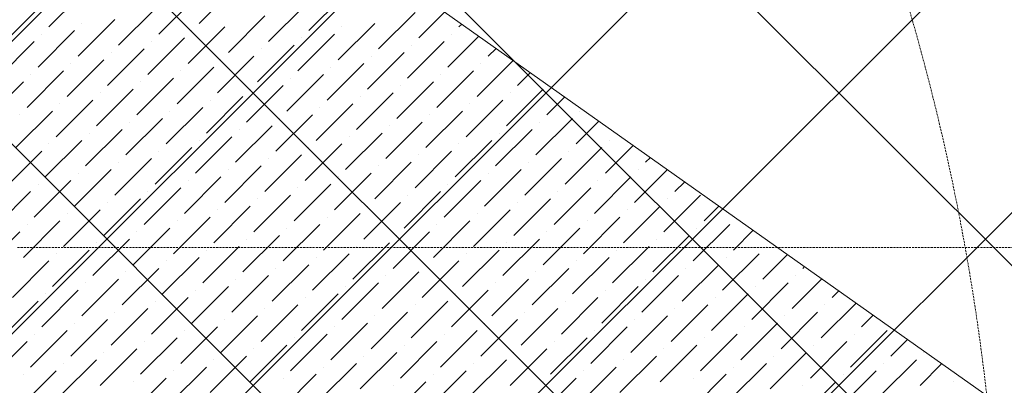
# Model space of a CAD drawing. Header units: millimetres. Extents: x 48523 to 84492, y -23473 to 14877.
# Tile 28 of 69: x 54668 to 55857, y 10607 to 11049. Entities that reach past the tile are written whole.
import ezdxf

# ---------------------------------------------------------------- set-up
doc = ezdxf.new("R2010")
doc.units = ezdxf.units.MM
doc.header["$MEASUREMENT"] = 0
doc.linetypes.add('HIDDENX2', pattern=[0.75, 0.5, -0.25])
doc.layers.get('0').update_dxf_attribs({"lineweight": 5})
for name, color, linetype, lineweight, true_color in [('M-MEP-ELLG-CABLE', 7, 'HIDDENX2', 15, 0x055f91), ('RCP XREF$0$A-CEILING-01', 9, 'Continuous', 0, 0x808080), ('RCP XREF$0$A-CELING ELEMENT', 9, 'Continuous', 0, 0x808080)]:
    doc.layers.add(name, color=color, linetype=linetype, lineweight=lineweight, true_color=true_color)

# ---------------------------------------------------------------- blocks, each defined once
blk = doc.blocks.new('RCP XREF')
at = {"layer": 'RCP XREF$0$A-CEILING-01', "color": 8, "linetype": 'Continuous', "lineweight": 0, "true_color": 0x808080}
for p, q in [((200, 6564), (7016, 13380)), ((200, 6210.4), (7369.6, 13380)), ((200, 5856.9), (7723.1, 13380)), ((200, 5149.7), (8430.3, 13380)), ((11129.5, 4426.8), (2176.3, 13380)), ((10834.4, 5075.5), (2529.9, 13380)), ((11011.1, 5252.3), (2883.5, 13380)), ((11187.9, 5429.1), (3237, 13380)), ((200, 5503.3), (5890.1, 11193.4))]:
    blk.add_line(p, q, dxfattribs=at)
at = {"layer": 'RCP XREF$0$A-CELING ELEMENT', "color": 8, "lineweight": 0, "true_color": 0x808080}
blk.add_line((4048, 11860.3), (9301.5, 8139.7), dxfattribs=at)
at = {"layer": 'RCP XREF$0$A-CELING ELEMENT', "color": 8, "linetype": 'Continuous', "lineweight": 0, "true_color": 0x808080, "transparency": 33554687}
for p, q in [((4703.2, 11039.7), (4747.4, 11083.9)), ((4884.4, 11044.1), (4928.6, 11088.3)), ((4654.6, 11026.5), (4698.8, 11070.6)), ((4835.8, 11030.9), (4880, 11075.1)), ((5017, 11035.3), (5061.2, 11079.5)), ((4787.2, 11017.6), (4831.4, 11061.8)), ((4968.4, 11022), (5012.6, 11066.2)), ((5101, 11013.2), (5145.2, 11057.4)), ((5149.6, 11026.5), (5181, 11057.9)), ((4738.6, 11004.4), (4782.8, 11048.6)), ((4919.8, 11008.8), (4964, 11053)), ((4690, 10991.1), (4734.2, 11035.3)), ((4743, 11044.1), (4743, 11044.1)), ((4871.2, 10995.5), (4915.4, 11039.7)), ((4875.6, 11035.3), (4875.6, 11035.3)), ((5052.4, 10999.9), (5096.5, 11044.1)), ((5056.8, 11039.7), (5056.8, 11039.7)), ((5198.2, 11039.7), (5201.7, 11043.2)), ((4641.3, 10977.8), (4685.5, 11022)), ((4694.4, 11030.9), (4694.4, 11030.9)), ((4822.5, 10982.3), (4866.7, 11026.5)), ((4827, 11022), (4827, 11022)), ((5003.7, 10986.7), (5047.9, 11030.9)), ((5008.2, 11026.5), (5008.2, 11026.5)), ((5136.3, 10977.8), (5180.5, 11022)), ((5184.9, 10991.1), (5222.4, 11028.6)), ((5189.4, 11030.9), (5189.4, 11030.9)), ((4773.9, 10969), (4818.1, 11013.2)), ((4778.3, 11008.8), (4778.3, 11008.8)), ((4955.1, 10973.4), (4999.3, 11017.6)), ((4959.5, 11013.2), (4959.5, 11013.2)), ((5087.7, 10964.6), (5131.9, 11008.8)), ((5140.7, 11017.6), (5140.7, 11017.6)), ((5233.5, 11004.4), (5243.1, 11013.9)), ((4725.3, 10955.7), (4769.5, 10999.9)), ((4906.5, 10960.2), (4950.7, 11004.4)), ((4910.9, 10999.9), (4910.9, 10999.9)), ((5092.1, 11004.4), (5092.1, 11004.4)), ((5220.3, 10955.7), (5263.8, 10999.2)), ((4676.7, 10942.5), (4720.9, 10986.7)), ((4729.7, 10995.5), (4729.7, 10995.5)), ((4857.9, 10946.9), (4902.1, 10991.1)), ((4862.3, 10986.7), (4862.3, 10986.7)), ((5039.1, 10951.3), (5083.3, 10995.5)), ((5043.5, 10991.1), (5043.5, 10991.1)), ((5171.7, 10942.5), (5215.9, 10986.7)), ((5224.7, 10995.5), (5224.7, 10995.5)), ((4628.1, 10929.2), (4672.3, 10973.4)), ((4681.1, 10982.3), (4681.1, 10982.3)), ((4809.3, 10933.6), (4853.5, 10977.8)), ((4813.7, 10973.4), (4813.7, 10973.4)), ((4990.5, 10938.1), (5034.7, 10982.3)), ((4994.9, 10977.8), (4994.9, 10977.8)), ((5123.1, 10929.2), (5167.3, 10973.4)), ((5176.1, 10982.3), (5176.1, 10982.3)), ((5268.9, 10969), (5284.5, 10984.6)), ((4760.7, 10920.4), (4804.9, 10964.6)), ((4941.9, 10924.8), (4986.1, 10969)), ((4946.3, 10964.6), (4946.3, 10964.6)), ((5127.5, 10969), (5127.5, 10969)), ((5255.6, 10920.4), (5299.8, 10964.6)), ((4712.1, 10907.1), (4756.3, 10951.3)), ((4765.1, 10960.2), (4765.1, 10960.2)), ((4893.3, 10911.5), (4937.4, 10955.7)), ((4897.7, 10951.3), (4897.7, 10951.3)), ((5074.4, 10916), (5118.6, 10960.2)), ((5078.9, 10955.7), (5078.9, 10955.7)), ((5207, 10907.1), (5251.2, 10951.3)), ((5260.1, 10960.2), (5260.1, 10960.2)), ((5304.3, 10933.6), (5325.9, 10955.3)), ((4663.4, 10893.9), (4707.6, 10938.1)), ((4716.5, 10946.9), (4716.5, 10946.9)), ((4844.6, 10898.3), (4888.8, 10942.5)), ((4849.1, 10938.1), (4849.1, 10938.1)), ((5025.8, 10902.7), (5070, 10946.9)), ((5030.3, 10942.5), (5030.3, 10942.5)), ((5158.4, 10893.9), (5202.6, 10938.1)), ((5211.5, 10946.9), (5211.5, 10946.9)), ((5344, 10938.1), (5344, 10938.1)), ((4667.9, 10933.6), (4667.9, 10933.6)), ((4796, 10885), (4840.2, 10929.2)), ((4977.2, 10889.5), (5021.4, 10933.6)), ((4981.6, 10929.2), (4981.6, 10929.2)), ((5162.8, 10933.6), (5162.8, 10933.6)), ((5291, 10885), (5335.2, 10929.2)), ((5339.6, 10898.3), (5367.3, 10926)), ((4747.4, 10871.8), (4791.6, 10916)), ((4800.4, 10924.8), (4800.4, 10924.8)), ((4928.6, 10876.2), (4972.8, 10920.4)), ((4933, 10916), (4933, 10916)), ((5109.8, 10880.6), (5154, 10924.8)), ((5114.2, 10920.4), (5114.2, 10920.4)), ((5242.4, 10871.8), (5286.6, 10916)), ((5295.4, 10924.8), (5295.4, 10924.8)), ((4698.8, 10858.5), (4743, 10902.7)), ((4751.8, 10911.5), (4751.8, 10911.5)), ((4880, 10862.9), (4924.2, 10907.1)), ((4884.4, 10902.7), (4884.4, 10902.7)), ((5061.2, 10867.4), (5105.4, 10911.5)), ((5065.6, 10907.1), (5065.6, 10907.1)), ((5193.8, 10858.5), (5238, 10902.7)), ((5246.8, 10911.5), (5246.8, 10911.5)), ((5379.4, 10902.7), (5379.4, 10902.7)), ((4703.2, 10898.3), (4703.2, 10898.3)), ((4831.4, 10849.7), (4875.6, 10893.9)), ((5012.6, 10854.1), (5056.8, 10898.3)), ((5017, 10893.9), (5017, 10893.9)), ((5198.2, 10898.3), (5198.2, 10898.3)), ((5326.4, 10849.7), (5370.6, 10893.9)), ((5375, 10862.9), (5408.7, 10896.6)), ((4650.2, 10845.3), (4694.4, 10889.5)), ((4782.8, 10836.4), (4827, 10880.6)), ((4835.8, 10889.5), (4835.8, 10889.5)), ((4964, 10840.8), (5008.2, 10885)), ((4968.4, 10880.6), (4968.4, 10880.6)), ((5145.2, 10845.3), (5189.4, 10889.5)), ((5149.6, 10885), (5149.6, 10885)), ((5277.7, 10836.4), (5321.9, 10880.6)), ((5330.8, 10889.5), (5330.8, 10889.5)), ((5423.6, 10876.2), (5429.4, 10882)), ((4734.2, 10823.2), (4778.3, 10867.4)), ((4787.2, 10876.2), (4787.2, 10876.2)), ((4915.4, 10827.6), (4959.5, 10871.8)), ((4919.8, 10867.4), (4919.8, 10867.4)), ((5096.5, 10832), (5140.7, 10876.2)), ((5101, 10871.8), (5101, 10871.8)), ((5229.1, 10823.2), (5273.3, 10867.4)), ((5282.2, 10876.2), (5282.2, 10876.2)), ((5410.3, 10827.6), (5450.1, 10867.3)), ((5414.7, 10867.4), (5414.7, 10867.4)), ((4685.5, 10809.9), (4729.7, 10854.1)), ((4738.6, 10862.9), (4738.6, 10862.9)), ((4866.7, 10814.3), (4910.9, 10858.5)), ((4871.2, 10854.1), (4871.2, 10854.1)), ((5047.9, 10818.7), (5092.1, 10862.9)), ((5052.4, 10858.5), (5052.4, 10858.5)), ((5180.5, 10809.9), (5224.7, 10854.1)), ((5233.5, 10862.9), (5233.5, 10862.9)), ((5361.7, 10814.3), (5405.9, 10858.5)), ((5366.1, 10854.1), (5366.1, 10854.1)), ((4690, 10849.7), (4690, 10849.7)), ((4818.1, 10801.1), (4862.3, 10845.3)), ((4999.3, 10805.5), (5043.5, 10849.7)), ((5003.7, 10845.3), (5003.7, 10845.3)), ((5184.9, 10849.7), (5184.9, 10849.7)), ((5313.1, 10801.1), (5357.3, 10845.3)), ((5458.9, 10840.8), (5470.8, 10852.7)), ((4636.9, 10796.6), (4681.1, 10840.8)), ((4769.5, 10787.8), (4813.7, 10832)), ((4822.5, 10840.8), (4822.5, 10840.8)), ((4950.7, 10792.2), (4994.9, 10836.4)), ((4955.1, 10832), (4955.1, 10832)), ((5131.9, 10796.6), (5176.1, 10840.8)), ((5136.3, 10836.4), (5136.3, 10836.4)), ((5264.5, 10787.8), (5308.7, 10832)), ((5317.5, 10840.8), (5317.5, 10840.8)), ((5445.7, 10792.2), (5489.9, 10836.4)), ((5450.1, 10832), (5450.1, 10832)), ((4720.9, 10774.5), (4765.1, 10818.7)), ((4773.9, 10827.6), (4773.9, 10827.6)), ((4902.1, 10779), (4946.3, 10823.2)), ((4906.5, 10818.7), (4906.5, 10818.7)), ((5083.3, 10783.4), (5127.5, 10827.6)), ((5087.7, 10823.2), (5087.7, 10823.2)), ((5215.9, 10774.5), (5260.1, 10818.7)), ((5268.9, 10827.6), (5268.9, 10827.6)), ((5397.1, 10779), (5441.3, 10823.2)), ((5401.5, 10818.7), (5401.5, 10818.7)), ((5494.3, 10805.5), (5512.2, 10823.3)), ((4725.3, 10814.3), (4725.3, 10814.3)), ((4853.5, 10765.7), (4897.7, 10809.9)), ((5034.7, 10770.1), (5078.9, 10814.3)), ((5039.1, 10809.9), (5039.1, 10809.9)), ((5220.3, 10814.3), (5220.3, 10814.3)), ((5348.5, 10765.7), (5392.6, 10809.9)), ((4672.3, 10761.3), (4716.5, 10805.5)), ((4676.7, 10801.1), (4676.7, 10801.1)), ((4804.9, 10752.4), (4849.1, 10796.6)), ((4857.9, 10805.5), (4857.9, 10805.5)), ((4986.1, 10756.9), (5030.3, 10801.1)), ((4990.5, 10796.6), (4990.5, 10796.6)), ((5167.3, 10761.3), (5211.5, 10805.5)), ((5171.7, 10801.1), (5171.7, 10801.1)), ((5299.8, 10752.4), (5344, 10796.6)), ((5352.9, 10805.5), (5352.9, 10805.5)), ((5481, 10756.9), (5525.2, 10801.1)), ((5485.5, 10796.6), (5485.5, 10796.6)), ((4623.7, 10748), (4667.9, 10792.2)), ((4756.3, 10739.2), (4800.4, 10783.4)), ((4809.3, 10792.2), (4809.3, 10792.2)), ((4937.4, 10743.6), (4981.6, 10787.8)), ((4941.9, 10783.4), (4941.9, 10783.4)), ((5118.6, 10748), (5162.8, 10792.2)), ((5123.1, 10787.8), (5123.1, 10787.8)), ((5251.2, 10739.2), (5295.4, 10783.4)), ((5304.3, 10792.2), (5304.3, 10792.2)), ((5432.4, 10743.6), (5476.6, 10787.8)), ((5436.8, 10783.4), (5436.8, 10783.4)), ((5529.6, 10770.1), (5553.6, 10794)), ((4760.7, 10779), (4760.7, 10779)), ((4888.8, 10730.4), (4933, 10774.5)), ((5070, 10734.8), (5114.2, 10779)), ((5074.4, 10774.5), (5074.4, 10774.5)), ((5255.6, 10779), (5255.6, 10779)), ((5383.8, 10730.4), (5428, 10774.5)), ((5569.4, 10774.5), (5569.4, 10774.5)), ((4707.6, 10725.9), (4751.8, 10770.1)), ((4712.1, 10765.7), (4712.1, 10765.7)), ((4840.2, 10717.1), (4884.4, 10761.3)), ((4893.3, 10770.1), (4893.3, 10770.1)), ((5021.4, 10721.5), (5065.6, 10765.7)), ((5025.8, 10761.3), (5025.8, 10761.3)), ((5202.6, 10725.9), (5246.8, 10770.1)), ((5207, 10765.7), (5207, 10765.7)), ((5335.2, 10717.1), (5379.4, 10761.3)), ((5388.2, 10770.1), (5388.2, 10770.1)), ((5516.4, 10721.5), (5560.6, 10765.7)), ((5520.8, 10761.3), (5520.8, 10761.3)), ((5565, 10734.8), (5594.9, 10764.7)), ((4659, 10712.7), (4703.2, 10756.9)), ((4791.6, 10703.8), (4835.8, 10748)), ((4844.6, 10756.9), (4844.6, 10756.9)), ((4972.8, 10708.3), (5017, 10752.4)), ((4977.2, 10748), (4977.2, 10748)), ((5154, 10712.7), (5198.2, 10756.9)), ((5158.4, 10752.4), (5158.4, 10752.4)), ((5286.6, 10703.8), (5330.8, 10748)), ((5339.6, 10756.9), (5339.6, 10756.9)), ((5467.8, 10708.3), (5512, 10752.4)), ((5472.2, 10748), (5472.2, 10748)), ((5613.6, 10748), (5615.6, 10750.1)), ((4796, 10743.6), (4796, 10743.6)), ((4924.2, 10695), (4968.4, 10739.2)), ((5105.4, 10699.4), (5149.6, 10743.6)), ((5109.8, 10739.2), (5109.8, 10739.2)), ((5291, 10743.6), (5291, 10743.6)), ((5419.2, 10695), (5463.4, 10739.2)), ((5600.4, 10699.4), (5636.3, 10735.4)), ((5604.8, 10739.2), (5604.8, 10739.2)), ((4743, 10690.6), (4787.2, 10734.8)), ((4747.4, 10730.4), (4747.4, 10730.4)), ((4875.6, 10681.7), (4919.8, 10725.9)), ((4928.6, 10734.8), (4928.6, 10734.8)), ((5056.8, 10686.2), (5101, 10730.4)), ((5061.2, 10725.9), (5061.2, 10725.9)), ((5238, 10690.6), (5282.2, 10734.8)), ((5242.4, 10730.4), (5242.4, 10730.4)), ((5370.6, 10681.7), (5414.7, 10725.9)), ((5423.6, 10734.8), (5423.6, 10734.8)), ((5551.7, 10686.2), (5595.9, 10730.4)), ((5556.2, 10725.9), (5556.2, 10725.9)), ((4694.4, 10677.3), (4738.6, 10721.5)), ((4698.8, 10717.1), (4698.8, 10717.1)), ((4827, 10668.5), (4871.2, 10712.7)), ((4880, 10721.5), (4880, 10721.5)), ((5008.2, 10672.9), (5052.4, 10717.1)), ((5012.6, 10712.7), (5012.6, 10712.7)), ((5189.4, 10677.3), (5233.5, 10721.5)), ((5193.8, 10717.1), (5193.8, 10717.1)), ((5321.9, 10668.5), (5366.1, 10712.7)), ((5375, 10721.5), (5375, 10721.5)), ((5503.1, 10672.9), (5547.3, 10717.1)), ((5507.6, 10712.7), (5507.6, 10712.7)), ((5649, 10712.7), (5657, 10720.7)), ((4645.8, 10664.1), (4690, 10708.3)), ((4778.3, 10655.2), (4822.5, 10699.4)), ((4831.4, 10708.3), (4831.4, 10708.3)), ((4959.5, 10659.6), (5003.7, 10703.8)), ((4964, 10699.4), (4964, 10699.4)), ((5140.7, 10664.1), (5184.9, 10708.3)), ((5145.2, 10703.8), (5145.2, 10703.8)), ((5273.3, 10655.2), (5317.5, 10699.4)), ((5326.4, 10708.3), (5326.4, 10708.3)), ((5454.5, 10659.6), (5498.7, 10703.8)), ((5458.9, 10699.4), (5458.9, 10699.4)), ((5635.7, 10664.1), (5677.7, 10706.1)), ((5640.1, 10703.8), (5640.1, 10703.8)), ((4782.8, 10695), (4782.8, 10695)), ((4910.9, 10646.4), (4955.1, 10690.6)), ((5092.1, 10650.8), (5136.3, 10695)), ((5096.5, 10690.6), (5096.5, 10690.6)), ((5277.7, 10695), (5277.7, 10695)), ((5405.9, 10646.4), (5450.1, 10690.6)), ((5587.1, 10650.8), (5631.3, 10695)), ((5591.5, 10690.6), (5591.5, 10690.6)), ((5684.3, 10677.3), (5698.4, 10691.4)), ((4729.7, 10642), (4773.9, 10686.2)), ((4734.2, 10681.7), (4734.2, 10681.7)), ((4862.3, 10633.1), (4906.5, 10677.3)), ((4915.4, 10686.2), (4915.4, 10686.2)), ((5043.5, 10637.5), (5087.7, 10681.7)), ((5047.9, 10677.3), (5047.9, 10677.3)), ((5224.7, 10642), (5268.9, 10686.2)), ((5229.1, 10681.7), (5229.1, 10681.7)), ((5357.3, 10633.1), (5401.5, 10677.3)), ((5410.3, 10686.2), (5410.3, 10686.2)), ((5538.5, 10637.5), (5582.7, 10681.7)), ((5542.9, 10677.3), (5542.9, 10677.3)), ((4681.1, 10628.7), (4725.3, 10672.9)), ((4685.5, 10668.5), (4685.5, 10668.5)), ((4813.7, 10619.9), (4857.9, 10664.1)), ((4866.7, 10672.9), (4866.7, 10672.9)), ((4994.9, 10624.3), (5039.1, 10668.5)), ((4999.3, 10664.1), (4999.3, 10664.1)), ((5176.1, 10628.7), (5220.3, 10672.9)), ((5180.5, 10668.5), (5180.5, 10668.5)), ((5308.7, 10619.9), (5352.9, 10664.1)), ((5361.7, 10672.9), (5361.7, 10672.9)), ((5489.9, 10624.3), (5534.1, 10668.5)), ((5494.3, 10664.1), (5494.3, 10664.1)), ((5671.1, 10628.7), (5715.3, 10672.9)), ((5675.5, 10668.5), (5675.5, 10668.5)), ((4632.5, 10615.4), (4676.7, 10659.6)), ((4818.1, 10659.6), (4818.1, 10659.6)), ((4946.3, 10611), (4990.5, 10655.2)), ((5127.5, 10615.4), (5171.7, 10659.6)), ((5131.9, 10655.2), (5131.9, 10655.2)), ((5313.1, 10659.6), (5313.1, 10659.6)), ((5441.3, 10611), (5485.5, 10655.2)), ((5622.5, 10615.4), (5666.7, 10659.6)), ((5626.9, 10655.2), (5626.9, 10655.2)), ((5719.7, 10642), (5739.8, 10662.1)), ((4765.1, 10606.6), (4809.3, 10650.8)), ((4769.5, 10646.4), (4769.5, 10646.4)), ((4897.7, 10597.8), (4941.9, 10642)), ((4950.7, 10650.8), (4950.7, 10650.8)), ((5078.9, 10602.2), (5123.1, 10646.4)), ((5083.3, 10642), (5083.3, 10642)), ((5260.1, 10606.6), (5304.3, 10650.8)), ((5264.5, 10646.4), (5264.5, 10646.4)), ((5392.6, 10597.8), (5436.8, 10642)), ((5445.7, 10650.8), (5445.7, 10650.8)), ((5573.8, 10602.2), (5618, 10646.4)), ((5578.3, 10642), (5578.3, 10642)), ((5759.5, 10646.4), (5759.5, 10646.4)), ((4716.5, 10593.4), (4760.7, 10637.5)), ((4720.9, 10633.1), (4720.9, 10633.1)), ((4849.1, 10584.5), (4893.3, 10628.7)), ((4902.1, 10637.5), (4902.1, 10637.5)), ((5030.3, 10588.9), (5074.4, 10633.1)), ((5034.7, 10628.7), (5034.7, 10628.7)), ((5211.5, 10593.4), (5255.6, 10637.5)), ((5215.9, 10633.1), (5215.9, 10633.1)), ((5344, 10584.5), (5388.2, 10628.7)), ((5397.1, 10637.5), (5397.1, 10637.5)), ((5525.2, 10588.9), (5569.4, 10633.1)), ((5529.6, 10628.7), (5529.6, 10628.7)), ((5706.4, 10593.4), (5750.6, 10637.5)), ((5710.8, 10633.1), (5710.8, 10633.1)), ((5755, 10606.6), (5781.2, 10632.8)), ((4667.9, 10580.1), (4712.1, 10624.3)), ((4672.3, 10619.9), (4672.3, 10619.9)), ((4853.5, 10624.3), (4853.5, 10624.3)), ((4981.6, 10575.7), (5025.8, 10619.9)), ((5162.8, 10580.1), (5207, 10624.3)), ((5167.3, 10619.9), (5167.3, 10619.9)), ((5348.5, 10624.3), (5348.5, 10624.3)), ((5476.6, 10575.7), (5520.8, 10619.9)), ((5657.8, 10580.1), (5702, 10624.3)), ((5662.2, 10619.9), (5662.2, 10619.9)), ((4800.4, 10571.3), (4844.6, 10615.4)), ((4804.9, 10611), (4804.9, 10611)), ((4986.1, 10615.4), (4986.1, 10615.4)), ((5114.2, 10566.8), (5158.4, 10611)), ((5118.6, 10606.6), (5118.6, 10606.6)), ((5295.4, 10571.3), (5339.6, 10615.4)), ((5299.8, 10611), (5299.8, 10611)), ((5481, 10615.4), (5481, 10615.4)), ((5609.2, 10566.8), (5653.4, 10611)), ((5613.6, 10606.6), (5613.6, 10606.6)), ((5794.8, 10611), (5794.8, 10611))]:
    blk.add_line(p, q, dxfattribs=at)

msp = doc.modelspace()

# ---------------------------------------------------------------- linework, layer by layer
at = {"layer": 'M-MEP-ELLG-CABLE', "color": 5, "ltscale": 5, "true_color": 0x0000ff}
msp.add_line((56381.5, 10773.3), (54665.1, 10773.3), dxfattribs=at)
at = {"layer": 'M-MEP-ELLG-CABLE', "color": 1, "ltscale": 5, "true_color": 0xff0000}
msp.add_arc((53062.3, 10280.2), 2791, 335.1804, 24.4512, dxfattribs=at)

# ---------------------------------------------------------------- block references
msp.add_blockref('RCP XREF', (50000, 0))

doc.saveas('drawing.dxf')
